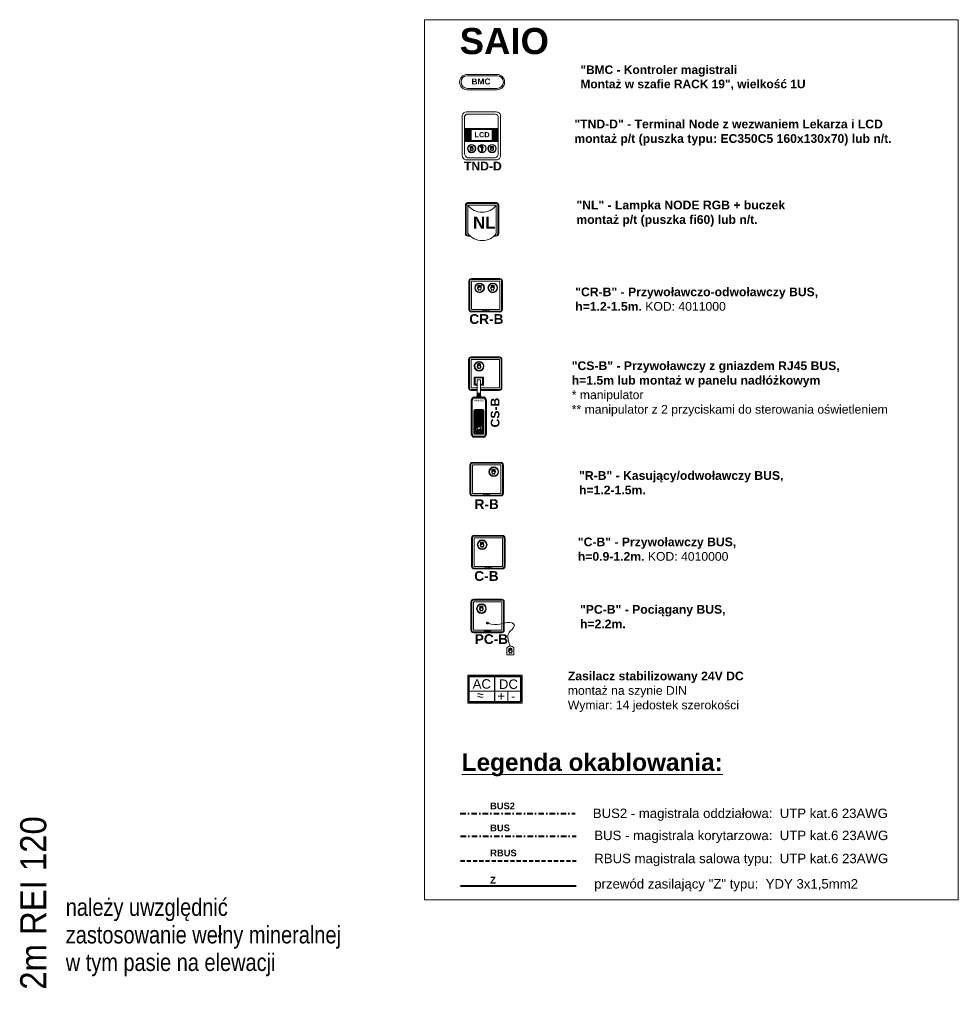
# Model space of a CAD drawing. Header units: centimetres. Extents: x -1316 to 21770, y -8842 to 3590.
# Tile 123 of 125: x 1246 to 2323, y 1714 to 2844. Entities that reach past the tile are written whole.
import ezdxf

# ---------------------------------------------------------------- set-up
doc = ezdxf.new("R2010")
doc.units = ezdxf.units.CM
doc.linetypes.add('DASHDOT2', pattern=[12.7, 6.35, -3.175, 0, -3.175])
doc.linetypes.add('Hidden', pattern=[71.4375, 47.625, -23.8125])
for name, color, linetype, lineweight in [('G-ANNO-TEXT', 231, 'Continuous', 13), ('PRZYW_Elementy_inst_przyw', 7, 'Continuous', 9), ('SAIO_INST_PRZYW_24VDC', 1, 'Continuous', 40), ('SAIO_INST_PRZYW_BUS', 150, 'DASHDOT2', 40), ('SAIO_INST_PRZYW_RBUS', 7, 'Hidden', 40)]:
    doc.layers.add(name, color=color, linetype=linetype, lineweight=lineweight)
doc.styles.add('adam', font='arialbd.ttf')
doc.styles.add('Arial Narrow_3', font='ARIALN.TTF', dxfattribs={"height": 20})
doc.styles.add('Arial_9', font='arial.ttf', dxfattribs={"width": 0.9, "height": 30})

# ---------------------------------------------------------------- blocks, each defined once
blk = doc.blocks.new('Ikona')
at = {"layer": 'PRZYW_Elementy_inst_przyw'}
h = blk.add_hatch(color=1, dxfattribs=at)
h.dxf.hatch_style = 1
h.paths.add_polyline_path([(-1065.97, 3801.31), (-1066.17, 3801.31), (-1066.17, 3801.08), (-1065.97, 3801.08)])
h.paths.add_polyline_path([(-1065.97, 3801.08), (-1066.17, 3801.08), (-1066.17, 3800.87), (-1065.97, 3800.87)])
h.paths.add_polyline_path([(-1065.74, 3801.08), (-1065.97, 3801.08), (-1065.97, 3800.87), (-1065.74, 3800.87)])
h.paths.add_polyline_path([(-1066.17, 3801.08), (-1066.41, 3801.08), (-1066.41, 3800.87), (-1066.17, 3800.87)])
h.paths.add_polyline_path([(-1065.97, 3800.87), (-1066.17, 3800.87), (-1066.17, 3800.64), (-1065.97, 3800.64)])
at = {"layer": 'PRZYW_Elementy_inst_przyw', "color": 1}
for p, q in [((-1067.65, 3799.71), (-1067.65, 3801.21)), ((-1064.49, 3799.71), (-1064.49, 3801.21))]:
    blk.add_line(p, q, dxfattribs=at)
for points in [[(-1065.74, 3801.08), (-1065.74, 3800.87), (-1066.41, 3800.87), (-1066.41, 3801.08)], [(-1066.17, 3801.31), (-1065.97, 3801.31), (-1065.97, 3800.64), (-1066.17, 3800.64)]]:
    blk.add_lwpolyline(points, close=True, dxfattribs=at)
for centre, radius, start, end in [((-1066.07, 3798.74), 1.85, 31.79775, 276.83091), ((-1066.06, 3798.68), 1.6, 156.77932, 23.22068), ((-1066.07, 3798.03), 3.55, 63.5398, 116.4602), ((-1066.07, 3798.72), 1.65, 89.64469, 89.89268), ((-1066.08, 3798.74), 1.86, 277.20287, 31.42579), ((-1066.07, 3795.45), 1.43, 32.8175, 147.1825)]:
    blk.add_arc(centre, radius, start, end, dxfattribs=at)
at = {"layer": 'PRZYW_Elementy_inst_przyw', "color": 1, "lineweight": 5}
for centre, start, end in [((-1067.2, 3800.4), 253.18922, 358.36151), ((-1064.92, 3800.4), 181.63849, 286.81078)]:
    blk.add_arc(centre, 1.14, start, end, dxfattribs=at)
blk = doc.blocks.new('Ikona2')
at = {"layer": 'PRZYW_Elementy_inst_przyw'}
h = blk.add_hatch(color=106, dxfattribs=at)
h.dxf.hatch_style = 1
h.paths.add_polyline_path([(0.1, -0.27), (-0.1, -0.27), (-0.1, -0.5), (0.1, -0.5)])
h.paths.add_polyline_path([(0.1, -0.5), (-0.1, -0.5), (-0.1, -0.7), (0.1, -0.7)])
h.paths.add_polyline_path([(0.34, -0.5), (0.1, -0.5), (0.1, -0.7), (0.34, -0.7)])
h.paths.add_polyline_path([(-0.1, -0.5), (-0.34, -0.5), (-0.34, -0.7), (-0.1, -0.7)])
h.paths.add_polyline_path([(0.1, -0.7), (-0.1, -0.7), (-0.1, -0.94), (0.1, -0.94)])
at = {"layer": 'PRZYW_Elementy_inst_przyw', "color": 106}
for p, q in [((-1.58, -1.86), (-1.58, -0.37)), ((1.58, -1.86), (1.58, -0.37))]:
    blk.add_line(p, q, dxfattribs=at)
for points in [[(0.34, -0.5), (0.34, -0.7), (-0.34, -0.7), (-0.34, -0.5)], [(-0.1, -0.27), (0.1, -0.27), (0.1, -0.94), (-0.1, -0.94)]]:
    blk.add_lwpolyline(points, close=True, dxfattribs=at)
for centre, radius, start, end in [((0, -3.55), 3.55, 63.5398, 116.4602), ((0, -2.84), 1.85, 31.79775, 276.83091), ((0.01, -2.9), 1.6, 156.77932, 23.22068), ((0, -6.13), 1.43, 32.8175, 147.1825), ((0, -2.85), 1.65, 89.64469, 89.89268), ((-0.01, -2.84), 1.86, 277.20287, 31.42579)]:
    blk.add_arc(centre, radius, start, end, dxfattribs=at)
at = {"layer": 'PRZYW_Elementy_inst_przyw', "color": 106, "lineweight": 5}
for centre, start, end in [((-1.13, -1.18), 253.18922, 358.36151), ((1.15, -1.18), 181.63849, 286.81078)]:
    blk.add_arc(centre, 1.14, start, end, dxfattribs=at)
blk = doc.blocks.new('Ikona3')
at = {"layer": 'PRZYW_Elementy_inst_przyw', "linetype": 'Continuous', "lineweight": -3}
h = blk.add_hatch(color=5, dxfattribs=at)
h.dxf.hatch_style = 1
h.paths.add_polyline_path([(-1.7, 2.3, 1), (-1.8, 2.3, 1)])
at = {"layer": 'PRZYW_Elementy_inst_przyw', "color": 5, "linetype": 'Continuous', "lineweight": -3}
for p, q in [((-0.4, 0.2), (-0.5, 2.8)), ((0.3, 0.3), (0.4, 2.8)), ((0.3, -2), (0.3, 0)), ((-0.3, -2.2), (-0.4, -0.1)), ((-0.3, -2.9), (-0.3, -2.4)), ((0.2, -2.8), (0.3, -2.2))]:
    blk.add_line(p, q, dxfattribs=at)
blk.add_circle((-1.8, 2.3), 0.0516, dxfattribs=at)
for centre, radius, start, end in [((-0.1, 2.8), 0.471, 358.1686, 184.9023), ((0, -2.8), 0.261, 174.7396, 0)]:
    blk.add_arc(centre, radius, start, end, dxfattribs=at)
for points, knots in [([(-1.9, 2.4), (-2.2, 2.2), (-2, 1.9), (-1.5, 2.1), (-1.1, 2.2), (-0.8, 2.2), (-0.5, 2.2), (-0.5, 2.2)], [0, 0, 0, 0, 1, 2, 3, 4, 4.194115, 4.194115, 4.194115, 4.194115]), ([(-0.5, 2.6), (-0.7, 2.6), (-1.2, 2.6), (-1.6, 2.6), (-1.9, 2.4)], [33.18608, 33.18608, 33.18608, 33.18608, 34, 35, 35, 35, 35]), ([(0.4, 2), (0.5, 1.9), (0.7, 1.7), (1, 1), (0.6, 0.4), (-0.1, 0.2), (-0.8, 0.1), (-0.8, -0.5), (-0.5, -0.8), (-0.4, -0.9)], [5.600866, 5.600866, 5.600866, 5.600866, 6, 7, 8, 9, 10, 11, 11.652812, 11.652812, 11.652812, 11.652812]), ([(-0.4, -0.5), (-0.5, -0.5), (-0.6, -0.3), (-0.4, -0.1), (-0.1, 0), (0.7, 0.1), (1.1, 0.6), (1.2, 1.1), (1.1, 1.6), (0.9, 2.1), (0.6, 2.3), (0.4, 2.4)], [23.027734, 23.027734, 23.027734, 23.027734, 24, 25, 26, 27, 28, 29, 30, 31, 31.881372, 31.881372, 31.881372, 31.881372]), ([(0.3, -1.2), (0.4, -1.3), (0.7, -1.4), (0.8, -1.9), (-0.8, -2.3), (-0.8, -2.4), (-0.6, -2.5), (0.8, -2), (1, -1.9), (1, -1.5), (0.8, -1.2), (0.4, -1), (0.3, -1)], [12.540236, 12.540236, 12.540236, 12.540236, 13, 14, 15, 16, 17, 18, 19, 20, 21, 21.659954, 21.659954, 21.659954, 21.659954])]:
    blk.add_open_spline(points, degree=3, knots=knots, dxfattribs=at)
blk = doc.blocks.new('TND-D')
at = {"layer": 'PRZYW_Elementy_inst_przyw', "lineweight": 5}
h = blk.add_hatch(dxfattribs=at)
h.set_pattern_fill('ANSI31', color=252, scale=0.3, style=0)
h.set_pattern_definition([(45, (970.1471, -3940.1483), (-0.6735192, 0.6735192), [])])
h.paths.add_polyline_path([(-19.4, -18.8), (-12, -18.8), (-12, -20.1), (-12, -32.7), (-12, -33.9), (-19.4, -33.9)])
h.paths.add_polyline_path([(-12, -18.8), (12.3, -18.8), (12.3, -20.1), (-12, -20.1)])
h.paths.add_polyline_path([(-12, -32.7), (12.3, -32.7), (12.3, -33.9), (-12, -33.9)])
h.paths.add_polyline_path([(12.3, -18.8), (19.3, -18.8), (19.3, -33.9), (12.3, -33.9), (12.3, -32.7), (12.3, -20.1)])
at = {"layer": 'PRZYW_Elementy_inst_przyw', "color": 252, "lineweight": 5}
for p, q in [((-12, -20.1), (-12, -18.8)), ((12.3, -20.1), (12.3, -18.8)), ((-12, -33.9), (-12, -32.7)), ((12.3, -33.9), (12.3, -32.7))]:
    blk.add_line(p, q, dxfattribs=at)
at = {"layer": 'PRZYW_Elementy_inst_przyw', "lineweight": 5}
for p, q in [((-12, -20.1), (12.3, -20.1)), ((-12, -32.7), (12.3, -32.7))]:
    blk.add_line(p, q, dxfattribs=at)
for points in [[(17, -55), (-17, -55, -0.414214), (-22, -50), (-22, -3.6, -0.312333), (-17, 0), (17, 0, -0.414214), (22, -4.4), (22, -50, -0.414214)], [(15.9, -52.5), (-15.9, -52.5, -0.282848), (-19.4, -47.8), (-19.4, -4.9, -0.342111), (-15.9, -2.6), (15.9, -2.6, -0.414214), (19.3, -6.4), (19.3, -47.8, -0.292402)]]:
    blk.add_lwpolyline(points, format="xyb", close=True, dxfattribs=at)
for points in [[(-19.4, -18.8), (19.3, -18.8), (19.3, -33.9), (-19.4, -33.9)], [(-12, -20.1), (12.3, -20.1), (12.3, -32.7), (-12, -32.7)]]:
    blk.add_lwpolyline(points, close=True, dxfattribs=at)
for centre, radius in [((-11.3, -42), 4.8), ((-11.3, -42), 4.22), ((0.6, -42), 4.8), ((0.7, -42), 4.22), ((12.2, -42), 4.8), ((12.2, -42), 4.22)]:
    blk.add_circle(centre, radius, dxfattribs=at)
for name, p in [('Ikona', (1054.7, -3840.9)), ('Ikona3', (0.7, -42)), ('Ikona2', (12.1, -39.3))]:
    blk.add_blockref(name, p, dxfattribs=at)
at = {"layer": 'PRZYW_Elementy_inst_przyw', "lineweight": 5, "attachment_point": 1, "style": 'adam'}
for s, insert, char_height, width in [('{\\H2.4x;\\C152;LCD}', (-7.9, -23.1), 2.5, 19.389), ('\\pxt1;{\\H1.6667x; TND-D}', (-24, -57.1), 6, 55.958)]:
    blk.add_mtext(s, dxfattribs=dict(at, insert=insert, char_height=char_height, width=width))
blk = doc.blocks.new('LN-4kB')
for centre in [(0, 9.5), (0, -23.1)]:
    blk.add_arc(centre, 20.5, 217.175, 322.825)
at = {"layer": 'PRZYW_Elementy_inst_przyw'}
for p, q in [((16.3, 0), (-16.3, 0)), ((-19.2, -2.9), (-19.2, -35.5)), ((-18.2, -2.9), (-18.2, -35.5)), ((-16.3, -1), (16.3, -1)), ((18.2, -2.9), (18.2, -35.5)), ((19.2, -35.5), (19.2, -2.9)), ((-16.3, -37.4), (-14.7, -37.4)), ((-16.3, -38.4), (-13.7, -38.4)), ((13.7, -38.4), (16.3, -38.4)), ((14.7, -37.4), (16.3, -37.4))]:
    blk.add_line(p, q, dxfattribs=at)
at = {"layer": 'PRZYW_Elementy_inst_przyw', "color": 7}
for p, q in [((-16.3, -35.5), (-16.3, -2.9)), ((-16.3, -2.9), (16.3, -2.9)), ((16.3, -2.9), (16.3, -35.5))]:
    blk.add_line(p, q, dxfattribs=at)
at = {"layer": 'PRZYW_Elementy_inst_przyw'}
for centre, radius, start, end in [((-16.3, -2.9), 2.88, 90, 180), ((16.3, -2.9), 2.88, 0, 90), ((-16.3, -2.9), 1.92, 90, 180), ((16.3, -2.9), 1.92, 0, 90), ((-16.3, -35.5), 2.88, 180, 270), ((-16.3, -35.5), 1.92, 180, 270), ((16.3, -35.5), 2.88, 270, 0), ((16.3, -35.5), 1.92, 270, 0)]:
    blk.add_arc(centre, radius, start, end, dxfattribs=at)
at = {"layer": 'PRZYW_Elementy_inst_przyw', "color": 150, "lineweight": 5, "insert": (-10.5, -15.9), "char_height": 2.5, "width": 28.655, "attachment_point": 1, "style": 'adam'}
blk.add_mtext('{\\H5.6x;\\C256;NL}', dxfattribs=at)
blk = doc.blocks.new('R-B')
at = {"layer": 'PRZYW_Elementy_inst_przyw'}
for p, q in [((16.3, 0), (-16.3, 0)), ((-19.2, -2.9), (-19.2, -35.5)), ((-18.2, -2.9), (-18.2, -35.5)), ((-16.3, -1), (16.3, -1)), ((18.2, -2.9), (18.2, -35.5)), ((19.2, -35.5), (19.2, -2.9)), ((-16.3, -37.4), (16.3, -37.4)), ((-16.3, -38.4), (16.3, -38.4))]:
    blk.add_line(p, q, dxfattribs=at)
at = {"layer": 'PRZYW_Elementy_inst_przyw', "color": 7}
blk.add_lwpolyline([(-16.3, -2.9), (16.3, -2.9), (16.3, -35.5), (-16.3, -35.5)], close=True, dxfattribs=at)
at = {"layer": 'PRZYW_Elementy_inst_przyw', "color": 0}
blk.add_lwpolyline([(-3.5, -36.1), (3.5, -36.1), (3.5, -37.4), (-3.5, -37.4)], close=True, dxfattribs=at)
at = {"layer": 'PRZYW_Elementy_inst_przyw', "lineweight": 5}
for radius in [5.55, 4.87]:
    blk.add_circle((8.2, -10.7), radius, dxfattribs=at)
at = {"layer": 'PRZYW_Elementy_inst_przyw'}
for centre, radius, start, end in [((-16.3, -2.9), 2.88, 90, 180), ((16.3, -2.9), 2.88, 0, 90), ((-16.3, -2.9), 1.92, 90, 180), ((16.3, -2.9), 1.92, 0, 90), ((-16.3, -35.5), 2.88, 180, 270), ((-16.3, -35.5), 1.92, 180, 270), ((16.3, -35.5), 2.88, 270, 0), ((16.3, -35.5), 1.92, 270, 0)]:
    blk.add_arc(centre, radius, start, end, dxfattribs=at)
at = {"layer": 'PRZYW_Elementy_inst_przyw', "lineweight": 5, "xscale": 1.155937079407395, "yscale": 1.155937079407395, "zscale": 1.155937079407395}
blk.add_blockref('Ikona2', (8, -7.6), dxfattribs=at)
at = {"layer": 'PRZYW_Elementy_inst_przyw', "color": 0, "insert": (-2.7, -36.2), "char_height": 1.06, "attachment_point": 1}
blk.add_mtext_dynamic_manual_height_columns('SCHIMA', width=11.819, gutter_width=12.5, heights=[0], dxfattribs=at)
at = {"layer": 'PRZYW_Elementy_inst_przyw', "color": 7, "linetype": 'Continuous', "lineweight": -3, "style": 'adam'}
blk.add_attdef('NAZWA', (-13.8, -53.5), '', height=11.2, dxfattribs=at)
blk = doc.blocks.new('PC-B')
at = {"layer": 'PRZYW_Elementy_inst_przyw'}
for p, q in [((16.3, 0), (-16.3, 0)), ((-19.2, -2.9), (-19.2, -35.5)), ((-18.2, -2.9), (-18.2, -35.5)), ((-16.3, -1), (16.3, -1)), ((18.2, -2.9), (18.2, -35.5)), ((19.2, -35.5), (19.2, -2.9)), ((-16.3, -37.4), (16.3, -37.4)), ((-16.3, -38.4), (16.3, -38.4))]:
    blk.add_line(p, q, dxfattribs=at)
at = {"layer": 'PRZYW_Elementy_inst_przyw', "color": 7}
blk.add_lwpolyline([(-16.3, -2.9), (16.3, -2.9), (16.3, -35.5), (-16.3, -35.5)], close=True, dxfattribs=at)
at = {"layer": 'PRZYW_Elementy_inst_przyw', "color": 0}
blk.add_lwpolyline([(-3.5, -36.1), (3.5, -36.1), (3.5, -37.4), (-3.5, -37.4)], close=True, dxfattribs=at)
at = {"layer": 'PRZYW_Elementy_inst_przyw', "color": 0, "lineweight": 5, "ltscale": 0.4}
blk.add_lwpolyline([(30, -55.8), (30, -63.8), (22.1, -63.8), (22.1, -55.8)], dxfattribs=at)
at = {"layer": 'PRZYW_Elementy_inst_przyw', "lineweight": 5}
for radius in [5.55, 4.87]:
    blk.add_circle((-7, -10.7), radius, dxfattribs=at)
at = {"layer": 'PRZYW_Elementy_inst_przyw', "linetype": 'Continuous', "lineweight": -3, "ltscale": 0.4}
blk.add_circle((0, -27.4), 0.96, dxfattribs=at)
at = {"layer": 'PRZYW_Elementy_inst_przyw'}
for centre, radius, start, end in [((-16.3, -2.9), 2.88, 90, 180), ((16.3, -2.9), 2.88, 0, 90), ((-16.3, -2.9), 1.92, 90, 180), ((16.3, -2.9), 1.92, 0, 90), ((-16.3, -35.5), 2.88, 180, 270), ((-16.3, -35.5), 1.92, 180, 270), ((16.3, -35.5), 2.88, 270, 0), ((16.3, -35.5), 1.92, 270, 0)]:
    blk.add_arc(centre, radius, start, end, dxfattribs=at)
at = {"layer": 'PRZYW_Elementy_inst_przyw', "color": 0, "lineweight": 5, "ltscale": 0.4}
blk.add_arc((26.1, -58.5), 4.75, 34.3565, 145.6435, dxfattribs=at)
at = {"layer": 'PRZYW_Elementy_inst_przyw', "color": 0, "linetype": 'Continuous', "lineweight": 5, "ltscale": 0.4}
blk.add_open_spline([(0, -27.4), (11.7, -30.8), (24.2, -24.3), (33.2, -29.4), (27.4, -35.4), (20.7, -41.6), (26.1, -53.7)], degree=3, dxfattribs=at)
at = {"layer": 'PRZYW_Elementy_inst_przyw', "lineweight": 5, "xscale": 1.155937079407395, "yscale": 1.155937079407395, "zscale": 1.155937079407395}
for p in [(1225.2, -4402), (1258.5, -4450.4)]:
    blk.add_blockref('Ikona', p, dxfattribs=at)
at = {"layer": 'PRZYW_Elementy_inst_przyw', "color": 0, "insert": (-2.7, -36.2), "char_height": 1.06, "attachment_point": 1}
blk.add_mtext_dynamic_manual_height_columns('SCHIMA', width=11.819, gutter_width=12.5, heights=[0], dxfattribs=at)
at = {"layer": 'PRZYW_Elementy_inst_przyw', "color": 7, "linetype": 'Continuous', "lineweight": -3, "style": 'adam'}
blk.add_attdef('NAZWA', (-14.7, -51.3), '', height=11.2, dxfattribs=at)
blk = doc.blocks.new('ZASILACZ')
at = {"layer": 'PRZYW_Elementy_inst_przyw', "color": 7, "lineweight": -3}
blk.add_line((1604.04, 1405.78), (1604.04, 1411.88), dxfattribs=at)
at = {"layer": 'PRZYW_Elementy_inst_przyw', "color": 7}
for p, q in [((1607.14, 1408.37), (1607.14, 1406.02)), ((1607.14, 1406.02), (1607.14, 1405.78))]:
    blk.add_line(p, q, dxfattribs=at)
for points in [[(1597.59, 1412.16), (1610.56, 1412.16), (1610.56, 1405.51), (1597.59, 1405.51)], [(1597.83, 1408.37), (1604.04, 1408.37), (1604.04, 1405.78), (1597.83, 1405.78)], [(1604.04, 1408.37), (1610.24, 1408.37), (1610.24, 1405.78), (1604.04, 1405.78)]]:
    blk.add_lwpolyline(points, close=True, dxfattribs=at)
at = {"layer": 'PRZYW_Elementy_inst_przyw', "color": 7, "lineweight": 35}
blk.add_lwpolyline([(1610.24, 1405.78), (1597.83, 1405.78), (1597.83, 1411.88), (1610.24, 1411.88)], close=True, dxfattribs=at)
at = {"layer": 'PRZYW_Elementy_inst_przyw', "color": 7, "lineweight": -3, "attachment_point": 1}
for s, width, heights, insert, char_height in [('{\\fArial|b0|i0|c0|p34;AC}', 72.7336, [0], (1598.72, 1411.22), 2.2579), ('{\\fArial|b0|i0|c238|p34;D\\fArial|b0|i0|c0|p34;C}', 72.7336, [0], (1605, 1411.16), 2.2579), ('~', 35, [24.05], (1599.68, 1408.83), 2.26), ('~', 35, [24.05], (1599.68, 1408.14), 2.26), ('+', 35, [24.05], (1604.65, 1408.32), 2.26), ('-', 35, [24.05], (1607.93, 1408.32), 2.26)]:
    blk.add_mtext_dynamic_manual_height_columns(s, width=width, gutter_width=12.5, heights=heights, dxfattribs=dict(at, insert=insert, char_height=char_height))
at = {"layer": 'PRZYW_Elementy_inst_przyw', "color": 7}
for p in [(1596.76, 1412.93), (1596.76, 1402.81), (1596.76, 1398.04)]:
    blk.add_attdef('NAZWA_BLOKU', p, '', height=2.23, dxfattribs=at)
blk = doc.blocks.new('CS-B')
at = {"layer": 'PRZYW_Elementy_inst_przyw', "lineweight": 5}
for color, points in [(252, [(-9.2, -41.4), (-5.4, -41.4), (-4.9, -46.5), (-9.7, -46.5)]), (256, [(-2.2, -69.7, 1), (-6.5, -69.7, 1)])]:
    blk.add_hatch(color=color, dxfattribs=at).paths.add_polyline_path(points)
h = blk.add_hatch(dxfattribs=at)
h.set_pattern_fill('ANSI31', color=252, scale=0.395406, angle=180, style=0)
h.set_pattern_definition([(225, (-523.8423, 9872.2787), (0.88771144, -0.88771144), [])])
h.paths.add_polyline_path([(-11.7, -60.5), (-2.9, -60.5, -0.414214), (-1.6, -61.8), (-1.6, -87.2, -0.414214), (-2.9, -88.6), (-11.7, -88.6, -0.414214), (-13, -87.2), (-13, -61.8, -0.414214)])
h.paths.add_polyline_path([(-3, -82.5, 1), (-11.7, -82.5, 1)], flags=16)
h.paths.add_polyline_path([(-2.2, -69.7, 1), (-6.5, -69.7, 1)], flags=16)
h.paths.add_polyline_path([(-9.4, -83.6, 1.700181), (-7.3, -79.9, 0.030049), (-7.6, -79.9, 0.544216)], flags=0)
h.paths.add_polyline_path([(-5.4, -83.1, 1.517175), (-9.3, -83.1, -0.49408), (-7.3, -84.5, -0.49408)], flags=0)
h.paths.add_polyline_path([(-7.8, -85.4), (-7.5, -85.4), (-7.5, -85.7), (-7.2, -85.7), (-7.2, -85.4), (-6.9, -85.4), (-6.9, -85.2), (-7.2, -85.2), (-7.2, -84.8), (-7.5, -84.8), (-7.5, -85.2), (-7.8, -85.2)], flags=0)
h = blk.add_hatch(color=256, dxfattribs=at)
edge = h.paths.add_edge_path()
edge.add_arc((-10.1, -69.7), 2.18, 0, 360)
at = {"layer": 'PRZYW_Elementy_inst_przyw'}
for p, q in [((16.3, 0), (-16.3, 0)), ((-19.2, -2.9), (-19.2, -22.6)), ((-18.2, -2.9), (-18.2, -22.3)), ((18.2, -2.9), (18.2, -35.5)), ((19.2, -35.5), (19.2, -2.9)), ((-19.2, -22.6), (-19.2, -35.5)), ((-18.2, -22.3), (-18.2, -35.5)), ((-16.3, -37.4), (-9.2, -37.4)), ((-16.3, -38.4), (-9.2, -38.4)), ((-5.4, -37.4), (16.3, -37.4)), ((-5.4, -38.4), (16.3, -38.4))]:
    blk.add_line(p, q, dxfattribs=at)
at = {"layer": 'PRZYW_Elementy_inst_przyw', "color": 0}
blk.add_line((-16.3, -1), (16.3, -1), dxfattribs=at)
at = {"layer": 'PRZYW_Elementy_inst_przyw', "color": 252}
for p, q in [((-9.7, -46.5), (-9.2, -41.4)), ((-5.9, -41.4), (-8.7, -41.4)), ((-4.9, -46.5), (-5.4, -41.4))]:
    blk.add_line(p, q, dxfattribs=at)
at = {"layer": 'PRZYW_Elementy_inst_przyw', "lineweight": 40}
for p, q in [((-15.2, -89), (-15.2, -49.1)), ((-12.6, -46.5), (-2, -46.5)), ((0.6, -49.1), (0.6, -89)), ((-2, -91.6), (-12.6, -91.6))]:
    blk.add_line(p, q, dxfattribs=at)
at = {"layer": 'PRZYW_Elementy_inst_przyw', "color": 7}
for points in [[(-16.3, -21.9), (-16.3, -2.9), (16.3, -2.9), (16.3, -35.5), (-5.4, -35.5)], [(-9.2, -35.5), (-16.3, -35.5), (-16.3, -21.9)]]:
    blk.add_lwpolyline(points, dxfattribs=at)
at = {"layer": 'PRZYW_Elementy_inst_przyw', "linetype": 'Continuous', "lineweight": 5}
blk.add_lwpolyline([(-9.2, -32.3), (-12.5, -32.3), (-12.5, -23.1), (-2.1, -23.1), (-2.1, -32.3), (-5.4, -32.3)], dxfattribs=at)
at = {"layer": 'PRZYW_Elementy_inst_przyw', "linetype": 'Hidden', "lineweight": 5}
blk.add_lwpolyline([(-9.2, -31.3), (-11.6, -31.3), (-11.6, -24), (-3, -24), (-3, -31.3), (-5.4, -31.3)], dxfattribs=at)
at = {"layer": 'PRZYW_Elementy_inst_przyw', "lineweight": 5}
blk.add_lwpolyline([(-9.2, -26.4), (-5.4, -26.4), (-5.4, -41.4), (-9.2, -41.4)], close=True, dxfattribs=at)
at = {"layer": 'PRZYW_Elementy_inst_przyw'}
blk.add_lwpolyline([(-2.9, -60.5, -0.414214), (-1.6, -61.8), (-1.6, -87.2, -0.414214), (-2.9, -88.6), (-11.7, -88.6, -0.414214), (-13, -87.2), (-13, -61.8, -0.414214), (-11.7, -60.5)], format="xyb", close=True, dxfattribs=at)
at = {"layer": 'PRZYW_Elementy_inst_przyw', "lineweight": 5}
for radius in [5.55, 4.87]:
    blk.add_circle((-7, -10.7), radius, dxfattribs=at)
at = {"layer": 'PRZYW_Elementy_inst_przyw'}
for centre in [(-10.1, -69.7), (-4.3, -69.7)]:
    blk.add_circle(centre, 2.18, dxfattribs=at)
at = {"layer": 'PRZYW_Elementy_inst_przyw', "lineweight": 40}
blk.add_circle((-7.3, -82.5), 4.35, dxfattribs=at)
at = {"layer": 'PRZYW_Elementy_inst_przyw'}
for centre, radius, start, end in [((-16.3, -2.9), 2.88, 90, 180), ((16.3, -2.9), 2.88, 0, 90), ((-16.3, -35.5), 2.88, 180, 270), ((-16.3, -35.5), 1.92, 180, 270), ((16.3, -35.5), 2.88, 270, 0), ((16.3, -35.5), 1.92, 270, 0)]:
    blk.add_arc(centre, radius, start, end, dxfattribs=at)
at = {"layer": 'PRZYW_Elementy_inst_przyw', "color": 0}
for centre, start, end in [((-16.3, -2.9), 90, 180), ((16.3, -2.9), 0, 90)]:
    blk.add_arc(centre, 1.92, start, end, dxfattribs=at)
at = {"layer": 'PRZYW_Elementy_inst_przyw', "lineweight": 40}
for centre, start, end in [((-12.6, -49.1), 90, 180), ((-2, -49.1), 0, 90), ((-12.6, -89), 180, 270), ((-2, -89), 270, 0)]:
    blk.add_arc(centre, 2.64, start, end, dxfattribs=at)
at = {"layer": 'PRZYW_Elementy_inst_przyw', "lineweight": 5, "xscale": 1.155937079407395, "yscale": 1.155937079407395, "zscale": 1.155937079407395}
blk.add_blockref('Ikona', (1225.2, -4402), dxfattribs=at)
at = {"layer": 'PRZYW_Elementy_inst_przyw', "lineweight": 5, "xscale": 1.318019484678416, "yscale": 1.318019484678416, "zscale": 1.318019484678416, "rotation": 180}
blk.add_blockref('Ikona', (-1412.4, 4924.5), dxfattribs=at)
at = {"layer": 'PRZYW_Elementy_inst_przyw', "insert": (-1.7, -51), "char_height": 3.295, "width": 10.557, "attachment_point": 1, "rotation": 180, "style": 'adam'}
blk.add_mtext('{\\H0.6x;SCHIMA}', dxfattribs=at)
at = {"layer": 'PRZYW_Elementy_inst_przyw', "lineweight": 5, "insert": (6.3, -80.9), "char_height": 2.5, "width": 68.963, "attachment_point": 1, "rotation": 90, "style": 'adam'}
blk.add_mtext('{\\H4x;CS-B}', dxfattribs=at)
blk = doc.blocks.new('BMC')
at = {"layer": 'PRZYW_Elementy_inst_przyw', "lineweight": 5}
for points in [[(24.8, 0, -1), (24.8, -25.7), (-24.8, -25.7, -1), (-24.8, 0)], [(25.1, -2.1, -1), (25.1, -23.4), (-24.5, -23.4, -1), (-24.5, -2.1)]]:
    blk.add_lwpolyline(points, format="xyb", close=True, dxfattribs=at)
at = {"layer": 'PRZYW_Elementy_inst_przyw', "color": 150, "lineweight": 5, "insert": (-17.8, -6.8), "char_height": 2.5, "width": 104.364, "attachment_point": 1, "style": 'adam'}
blk.add_mtext('{\\H4x;\\C256;BMC}', dxfattribs=at)
blk = doc.blocks.new('UK4-PP')
at = {"layer": 'PRZYW_Elementy_inst_przyw', "color": 0}
for p, q in [((-17.1, 18), (-17.1, -14.6)), ((-16.1, 18), (-16.1, -14.6)), ((18.4, 20.9), (-14.2, 20.9)), ((-14.2, 20), (18.4, 20)), ((20.3, 18), (20.3, -14.6)), ((21.3, -14.6), (21.3, 18)), ((-14.2, -16.5), (18.4, -16.5)), ((-14.2, -17.5), (18.4, -17.5))]:
    blk.add_line(p, q, dxfattribs=at)
for points in [[(-14.2, 18), (18.4, 18), (18.4, -14.6), (-14.2, -14.6)], [(-1.4, -15.2), (5.6, -15.2), (5.6, -16.5), (-1.4, -16.5)]]:
    blk.add_lwpolyline(points, close=True, dxfattribs=at)
at = {"layer": 'PRZYW_Elementy_inst_przyw', "lineweight": 5}
for radius in [5.55, 4.87]:
    blk.add_circle((-4.9, 10.2), radius, dxfattribs=at)
at = {"layer": 'PRZYW_Elementy_inst_przyw', "color": 0}
for centre, radius, start, end in [((-14.2, 18), 2.88, 90, 180), ((-14.2, 18), 1.92, 90, 180), ((18.4, 18), 2.88, 0, 90), ((18.4, 18), 1.92, 0, 90), ((-14.2, -14.6), 2.88, 180, 270), ((-14.2, -14.6), 1.92, 180, 270), ((18.4, -14.6), 2.88, 270, 0), ((18.4, -14.6), 1.92, 270, 0)]:
    blk.add_arc(centre, radius, start, end, dxfattribs=at)
at = {"layer": 'PRZYW_Elementy_inst_przyw', "lineweight": 5, "xscale": 1.155937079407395, "yscale": 1.155937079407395, "zscale": 1.155937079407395}
blk.add_blockref('Ikona', (1227.3, -4381.1), dxfattribs=at)
at = {"layer": 'PRZYW_Elementy_inst_przyw', "color": 0, "insert": (-0.6, -15.3), "char_height": 1.06, "attachment_point": 1}
blk.add_mtext_dynamic_manual_height_columns('SCHIMA', width=11.819, gutter_width=12.5, heights=[0], dxfattribs=at)
blk = doc.blocks.new('UK4-PPO')
at = {"layer": 'PRZYW_Elementy_inst_przyw'}
for p, q in [((-16.3, 16.3), (-16.3, -16.4)), ((-15.4, 16.3), (-15.4, -16.4)), ((19.2, 19.2), (-13.4, 19.2)), ((-13.4, 18.2), (19.2, 18.2)), ((21.1, 16.3), (21.1, -16.4)), ((22.1, -16.4), (22.1, 16.3)), ((-13.4, -18.3), (19.2, -18.3)), ((-13.4, -19.2), (19.2, -19.2))]:
    blk.add_line(p, q, dxfattribs=at)
at = {"layer": 'PRZYW_Elementy_inst_przyw', "color": 7}
blk.add_lwpolyline([(-13.4, 16.3), (19.2, 16.3), (19.2, -16.4), (-13.4, -16.4)], close=True, dxfattribs=at)
at = {"layer": 'PRZYW_Elementy_inst_przyw', "color": 0}
blk.add_lwpolyline([(-0.6, -16.9), (6.4, -16.9), (6.4, -18.3), (-0.6, -18.3)], close=True, dxfattribs=at)
at = {"layer": 'PRZYW_Elementy_inst_przyw', "lineweight": 5}
for centre, radius in [((-4.1, 8.5), 5.55), ((-4.1, 8.5), 4.87), ((11.1, 8.5), 5.55), ((11.1, 8.5), 4.87)]:
    blk.add_circle(centre, radius, dxfattribs=at)
at = {"layer": 'PRZYW_Elementy_inst_przyw'}
for centre, radius, start, end in [((-13.4, 16.3), 2.88, 90, 180), ((-13.4, 16.3), 1.92, 90, 180), ((19.2, 16.3), 2.88, 0, 90), ((19.2, 16.3), 1.92, 0, 90), ((-13.4, -16.4), 2.88, 180, 270), ((-13.4, -16.4), 1.92, 180, 270), ((19.2, -16.4), 2.88, 270, 0), ((19.2, -16.4), 1.92, 270, 0)]:
    blk.add_arc(centre, radius, start, end, dxfattribs=at)
at = {"layer": 'PRZYW_Elementy_inst_przyw', "lineweight": 5, "xscale": 1.155937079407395, "yscale": 1.155937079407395, "zscale": 1.155937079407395}
for name, p in [('Ikona', (1228.1, -4382.8)), ('Ikona2', (10.9, 11.6))]:
    blk.add_blockref(name, p, dxfattribs=at)
at = {"layer": 'PRZYW_Elementy_inst_przyw', "color": 0, "insert": (0.2, -17), "char_height": 1.06, "attachment_point": 1}
blk.add_mtext_dynamic_manual_height_columns('SCHIMA', width=11.819, gutter_width=12.5, heights=[0], dxfattribs=at)

msp = doc.modelspace()

# ---------------------------------------------------------------- linework, layer by layer
at = {"layer": 'PRZYW_Elementy_inst_przyw', "color": 0, "lineweight": 5}
msp.add_lwpolyline([(1710, 2844.4), (2322.5, 2844.4), (2322.5, 1834), (1710, 1834)], close=True, dxfattribs=at)
at = {"layer": 'SAIO_INST_PRZYW_24VDC', "color": 1, "linetype": 'Continuous', "lineweight": 40}
msp.add_line((1751.4, 1850), (1883.9, 1850), dxfattribs=at)
at = {"layer": 'SAIO_INST_PRZYW_BUS', "color": 3, "lineweight": 40}
msp.add_line((1751.1, 1933.2), (1883.1, 1933.2), dxfattribs=at)
at = {"layer": 'SAIO_INST_PRZYW_BUS'}
msp.add_line((1751.4, 1907.2), (1883.9, 1907.2), dxfattribs=at)
at = {"layer": 'SAIO_INST_PRZYW_RBUS', "lineweight": 40, "ltscale": 0.1}
msp.add_line((1751.4, 1879), (1883.9, 1879), dxfattribs=at)

# ---------------------------------------------------------------- block references
at = {"layer": 'PRZYW_Elementy_inst_przyw', "lineweight": 5, "xscale": 0.6875, "yscale": 0.6875, "zscale": 0.6875}
msp.add_blockref('BMC', (1776.1, 2781.6), dxfattribs=at)
at = {"layer": 'PRZYW_Elementy_inst_przyw', "color": 150, "lineweight": 5}
msp.add_blockref('TND-D', (1775.4, 2738.5), dxfattribs=at)
at = {"layer": 'PRZYW_Elementy_inst_przyw', "color": 252, "lineweight": 5}
msp.add_blockref('LN-4kB', (1776.1, 2634.4), dxfattribs=at)
at = {"layer": 'PRZYW_Elementy_inst_przyw'}
ref = msp.add_blockref('UK4-PPO', (1777.3, 2528.1), dxfattribs=at)
ref.add_attrib('NAZWA', 'CR-B', (1761.4, 2495.2), dxfattribs={"color": 7, "linetype": 'Continuous', "lineweight": -3, "height": 11.25, "style": 'adam'})
at = {"layer": 'PRZYW_Elementy_inst_przyw', "lineweight": 5}
msp.add_blockref('CS-B', (1779.7, 2457.3), dxfattribs=at)
at = {"layer": 'PRZYW_Elementy_inst_przyw', "linetype": 'Hidden', "lineweight": 5}
for name, p, values in [('R-B', (1781.3, 2336.2), {'NAZWA': 'R-B'}), ('PC-B', (1782.4, 2179.1), {'NAZWA': 'PC-B'})]:
    msp.add_blockref(name, p, dxfattribs=at).add_auto_attribs(values)
at = {"layer": 'PRZYW_Elementy_inst_przyw'}
ref = msp.add_blockref('UK4-PP', (1781.1, 2231.5), dxfattribs=at)
ref.add_attrib('NAZWA', 'C-B', (1767.1, 2200.2), dxfattribs={"color": 7, "linetype": 'Continuous', "lineweight": -3, "height": 11.25, "style": 'adam'})
at = {"layer": 'PRZYW_Elementy_inst_przyw', "xscale": 4.8, "yscale": 4.8, "zscale": 4.8}
msp.add_blockref('ZASILACZ', (-5908.6, -4686.5), dxfattribs=at)

# ---------------------------------------------------------------- texts
at = {"layer": 'G-ANNO-TEXT', "color": 1, "insert": (1246.1, 1730.9), "char_height": 30, "width": 208.35, "attachment_point": 1, "rotation": 90, "line_spacing_factor": 0.936439, "style": 'Arial_9'}
msp.add_mtext('\\pxt3.81,7.62,11.43,15.24,19.05,22.86,26.67,30.48,34.29,38.1,41.91,45.72,49.53,53.34,57.15,60.96,64.77,68.58,72.39,76.2,80.01,83.82,87.63,91.44,95.25,99.06,102.87,106.68,110.49,114.3,118.11,121.92;{2m REI 120}', dxfattribs=at)
at = {"layer": 'PRZYW_Elementy_inst_przyw', "color": 3, "attachment_point": 1, "style": 'adam'}
for s, insert, char_height, width in [('{\\H1.8601x;\\C7;SAIO}', (1750.4, 2834.9), 16.128, 447.071), ('{\\H0.62004x;\\C7;"BMC - Kontroler magistrali \\PMontaż w szafie RACK 19", wielkość 1U}', (1888.9, 2791.9), 15.812, 311.233), ('{\\H0.62004x;\\C7;"TND-D" - Terminal Node z wezwaniem Lekarza i LCD \\Pmontaż p/t (puszka typu: EC350C5 160x130x70) lub n/t. }', (1882, 2729.7), 16.128, 452.703), ('{\\H0.62004x;\\C7;"NL" - Lampka NODE RGB + buczek\\Pmontaż p/t (puszka fi60) lub n/t. }', (1884.3, 2636.7), 16.128, 452.703), ('{\\H0.62004x;\\C7;"CR-B" - Przywoławczo-odwoławczy BUS, \\Ph=1.2-1.5m. \\fArial|b0|i0|c238|p34;KOD: 4011000}', (1883, 2537), 16.128, 473.695), ('{\\H0.62004x;\\C7;"CS-B" - Przywoławczy z gniazdem RJ45 BUS, \\Ph=1.5m lub montaż w panelu nadłóżkowym\\fArial|b0|i0|c238|p34;\\P* manipulator \\P** manipulator z 2 przyciskami do sterowania oświetleniem}', (1879, 2452.2), 16.128, 447.071), ('{\\H0.62004x;\\C7;"R-B" - Kasujący/odwoławczy BUS, \\Ph=1.2-1.5m. }', (1887.4, 2326.2), 16.128, 447.071), ('{\\H0.62004x;\\C7;"C-B" - Przywoławczy BUS, \\Ph=0.9-1.2m. \\fArial|b0|i0|c238|p34;KOD: 4010000}', (1886, 2250), 16.128, 447.071), ('{\\H0.62004x;\\C7;"PC-B" - Pociągany BUS, \\Ph=2.2m. }', (1888.5, 2172.5), 16.128, 447.071), ('{\\H0.93006x;\\C7;Zasilacz stabilizowany 24V DC\\P\\fArial|b0|i0|c238|p34;montaż na szynie DIN\\PWymiar: 14 jedostek szerokości}', (1874.5, 2096.1), 10.752, 421.361), ('{\\L\\C7;Legenda okablowania:}', (1752.7, 2002.1), 20, 303.311), ('{\\fArial|b0|i0|c238|p34;\\C7;RBUS magistrala salowa typu:  UTP kat.6 23AWG}', (1904.8, 1887), 10.838, 528.747), ('{\\fArial|b0|i0|c238|p34;\\C7;przewód zasilający "Z" typu:  YDY 3x1,5mm2}', (1904.8, 1857.9), 10.838, 528.747)]:
    msp.add_mtext(s, dxfattribs=dict(at, insert=insert, char_height=char_height, width=width))
at = {"layer": 'PRZYW_Elementy_inst_przyw', "color": 140, "ltscale": 80, "attachment_point": 1, "style": 'adam'}
for s, insert, char_height, width in [('{\\C256;BUS2}', (1785.3, 1945.7), 7.648, 166.516), ('{\\C256;BUS}', (1785.4, 1920.5), 7.68, 167.204), ('{\\C7;RBUS}', (1785.4, 1891.8), 7.68, 167.204), ('{\\C256;Z}', (1785.4, 1860.5), 7.68, 167.204)]:
    msp.add_mtext(s, dxfattribs=dict(at, insert=insert, char_height=char_height, width=width))
at = {"layer": 'PRZYW_Elementy_inst_przyw', "color": 140, "attachment_point": 1, "style": 'adam'}
for s, insert, char_height, width in [('{\\fArial|b0|i0|c238|p34;\\C7;BUS2 - magistrala oddziałowa:  UTP kat.6 23AWG}', (1903.2, 1938.8), 10.793, 526.571), ('{\\fArial|b0|i0|c238|p34;\\C7;BUS - magistrala korytarzowa:  UTP kat.6 23AWG}', (1904.8, 1913.5), 10.838, 528.747)]:
    msp.add_mtext(s, dxfattribs=dict(at, insert=insert, char_height=char_height, width=width))

# ---------------------------------------------------------------- next in the draw order: texts
at = {"layer": 'G-ANNO-TEXT', "color": 1, "insert": (1298.4, 1835.7), "char_height": 20, "width": 328.1, "attachment_point": 1, "line_spacing_factor": 0.949189, "style": 'Arial Narrow_3', "bg_fill": 3, "box_fill_scale": 1.25, "bg_fill_color": 256, "bg_fill_true_color": 13158600, "bg_fill_transparency": 0}
msp.add_mtext('\\pt127,254,381,508,635,762,889,1016,1143,1270,1397,1524,1651,1778,1905,2032,2159,2286,2413,2540,2667,2794,2921,3048,3175,3302,3429,3556,3683,3810,3937,4064;należy uwzględnić zastosowanie wełny mineralnej w tym pasie na elewacji', dxfattribs=at)

doc.saveas('drawing.dxf')
